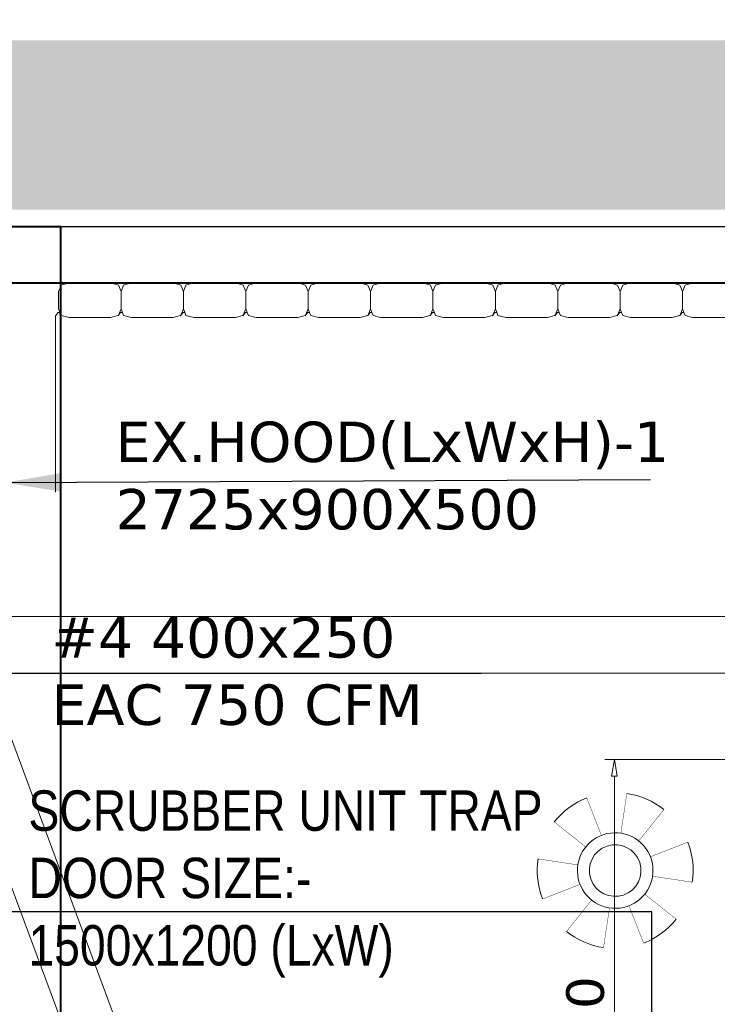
# Model space of a CAD drawing. Header units: millimetres. Extents: x 504675 to 860349, y -23215 to 63575.
# Tile 17 of 177: x 577707 to 579561, y 38705 to 41322. Entities that reach past the tile are written whole.
import ezdxf
from ezdxf import colors
from ezdxf.entities.mleader import LeaderData, LeaderLine
from ezdxf.math import Vec2, Vec3

# ---------------------------------------------------------------- set-up
doc = ezdxf.new("R2010")
doc.units = ezdxf.units.MM
doc.header["$LTSCALE"] = 10
doc.header["$PDMODE"] = 35
doc.header["$PDSIZE"] = -1000
doc.linetypes.add('LEVEL - C OVERALL LAYOUT$0$HIDDEN', pattern=[9.525, 6.35, -3.175])
doc.linetypes.add('LEVEL-F-OVERALL LAYOUT$0$HIDDEN', pattern=[0.375, 0.25, -0.125])
doc.layers.get('0').update_dxf_attribs({"linetype": 'CONTINUOUS'})
doc.layers.get('Defpoints').update_dxf_attribs({"color": 253, "linetype": 'CONTINUOUS'})
for name, color, linetype, lineweight in [('ARCH', 8, 'CONTINUOUS', 0), ('Ceiling', 35, 'CONTINUOUS', 5), ('DIM', 8, 'CONTINUOUS', 15), ('furniture', 8, 'CONTINUOUS', 5), ('LEVEL - C OVERALL LAYOUT$0$I-FLOR-OVHD', 8, 'LEVEL - C OVERALL LAYOUT$0$HIDDEN', 18), ('level-C-ELEVATION-$0$I-ANNO-TEXT', 8, 'CONTINUOUS', 18), ('MEPTEK-TEXT', 7, 'CONTINUOUS', 30), ('VJA-FF-PENDENT SPRINKLER HEAD', 3, 'CONTINUOUS', 0), ('WALL', 8, 'CONTINUOUS', 40)]:
    doc.layers.add(name, color=color, linetype=linetype, lineweight=lineweight)
doc.layers.add('Equipment Name', color=7, linetype='CONTINUOUS')
doc.layers.add('LEVEL-F-OVERALL LAYOUT$0$DASH1L', color=8, linetype='LEVEL-F-OVERALL LAYOUT$0$HIDDEN')
doc.styles.add('AR', font='arial.ttf')
doc.styles.add('level-C-ELEVATION-$0$KGD - Note', font='romans.shx', dxfattribs={"width": 0.7, "height": 2})
doc.styles.get("Standard").update_dxf_attribs({"font": 'verdana.ttf'})
doc.dimstyles.new('ARA-100', dxfattribs={"dimtxt": 100, "dimasz": 2.5, "dimexe": 25, "dimexo": 25, "dimtad": 0, "dimdec": 0, "dimrnd": 5, "dimtxsty": 'AR', "dimblk": 'ARCHTICK', "dimcen": 2.5, "dimclrd": 256, "dimclre": 256, "dimclrt": 256, "dimadec": 0, "dimazin": 0, "dimtfac": 1, "dimtdec": 0, "dimtix": 1, "dimtmove": 1, "dimatfit": 3, "dimfxl": 1, "dimlwd": -1, "dimlwe": -1, "dimarcsym": 1})
doc.dimstyles.new('LBF 50', dxfattribs={"dimscale": 25, "dimtxt": 1.75, "dimasz": 1.75, "dimexe": 1, "dimexo": 1, "dimgap": 1, "dimtad": 1, "dimdec": 0, "dimrnd": 5, "dimzin": 12, "dimdsep": 46, "dimtxsty": 'Standard', "dimblk": 'CLOSEDBLANK', "dimcen": 0, "dimclrd": 256, "dimclre": 256, "dimclrt": 256, "dimadec": 0, "dimazin": 3, "dimtfac": 1, "dimtdec": 0, "dimtofl": 0, "dimtmove": 0, "dimatfit": 3, "dimldrblk": 'CLOSEDBLANK', "dimfxl": 0.18, "dimtolj": 1, "dimtzin": 0, "dimlwd": -1, "dimlwe": -1, "dimarcsym": 0})
doc.dimstyles.new('STANDARD$7', dxfattribs={"dimtxt": 4, "dimasz": 7, "dimexe": 1, "dimexo": 3, "dimgap": 1, "dimtad": 1, "dimdec": 0, "dimzin": 0, "dimdsep": 46, "dimlunit": 4, "dimtxsty": 'Standard', "dimcen": 0.09375, "dimadec": 0, "dimazin": 0, "dimtfac": 1, "dimtdec": 4, "dimtofl": 0, "dimtmove": 1, "dimatfit": 3, "dimfxl": 4, "dimfxlon": 1, "dimfrac": 2, "dimtolj": 1, "dimtzin": 0, "dimarcsym": 0})

# ---------------------------------------------------------------- blocks, each defined once
blk = doc.blocks.new('level-C-ELEVATION-$0$_Open90')
at = {"color": 0, "linetype": 'ByBlock', "lineweight": -2}
for p, q in [((-0.5, 0.5), (0, 0)), ((0, 0), (-1, 0)), ((0, 0), (-0.5, -0.5))]:
    blk.add_line(p, q, dxfattribs=at)
blk = doc.blocks.new('_ClosedBlank')
at = {"color": 0, "linetype": 'ByBlock', "lineweight": -2}
for p, q in [((-1, 0.167), (0, 0)), ((-1, 0.167), (-1, -0.167)), ((0, 0), (-1, -0.167))]:
    blk.add_line(p, q, dxfattribs=at)
blk = doc.blocks.new('*D33')
at = {"layer": 'Defpoints', "color": 0, "ltscale": 0.25, "transparency": 16777216}
for p in [(595852.7, 43748), (595913.1, 40772.7), (570901.9, 40264.5)]:
    blk.add_point(p, dxfattribs=at)
at = {"layer": 'DIM', "ltscale": 0.25}
for p, q in [((595912.6, 40797.7), (595852.1, 43773)), ((570885.1, 43240.7), (595808.9, 43747.1)), ((570901.3, 40289.5), (570840.9, 43264.8))]:
    blk.add_line(p, q, dxfattribs=at)
at = {"layer": 'DIM', "ltscale": 0.25, "xscale": 43.75, "yscale": 43.75, "zscale": 43.75}
for p, rotation in [((595852.7, 43748), 1.163967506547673), ((570841.4, 43239.8), 181.1639675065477)]:
    blk.add_blockref('_ClosedBlank', p, dxfattribs=dict(at, rotation=rotation))
at = {"layer": 'DIM', "ltscale": 0.25, "insert": (583346.1, 43541.7), "char_height": 43.75, "attachment_point": 5, "rotation": 1.164}
blk.add_mtext('\\A1;25015', dxfattribs=at)
blk = doc.blocks.new('*D50')
at = {"layer": 'Defpoints', "color": 0, "ltscale": 0.25, "transparency": 16777216}
for p in [(577236.5, 42908.1), (583373.9, 40859.1), (577236.9, 40772.1)]:
    blk.add_point(p, dxfattribs=at)
at = {"layer": 'DIM', "ltscale": 0.25}
for p, q in [((577236.9, 40797.1), (577236.5, 42933.1)), ((583373.9, 40884.1), (583373.6, 42934.2)), ((583329.8, 42909.2), (577280.3, 42908.1))]:
    blk.add_line(p, q, dxfattribs=at)
at = {"layer": 'DIM', "ltscale": 0.25, "xscale": 43.75, "yscale": 43.75, "zscale": 43.75}
for p, rotation in [((577236.5, 42908.1), 180.0102517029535), ((583373.6, 42909.2), 0.01025170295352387)]:
    blk.add_blockref('_ClosedBlank', p, dxfattribs=dict(at, rotation=rotation))
at = {"layer": 'DIM', "ltscale": 0.25, "insert": (580305, 42956.5), "char_height": 43.75, "attachment_point": 5, "rotation": 0.0103}
blk.add_mtext('\\A1;6135', dxfattribs=at)
blk = doc.blocks.new('ARCH')
at = {"layer": 'LEVEL-F-OVERALL LAYOUT$0$DASH1L'}
h = blk.add_hatch(dxfattribs=at)
h.set_pattern_fill('ANGLE', color=8, scale=10, angle=352.0664)
h.set_pattern_definition([(352.0664444, (-404119.055, 373340.98), (9.6410197, 69.1814516), [50.8, -19.05]), (82.0664444, (-404119.055, 373340.98), (-69.1814516, 9.6410197), [50.8, -19.05])])
edge = h.paths.add_edge_path(flags=16)
edge.add_line((572074.7, 35847.1), (602196.9, 29528.2))
edge.add_line((602196.9, 29528.2), (599472.6, 39352))
edge.add_arc((597545.4, 38817.5), 2000, 15.4994, 89.9984)
edge.add_line((597545.4, 40817.5), (573256.1, 40817.5))
edge.add_arc((576210.3, 22394.2), 18658.7, 99.10996, 106.69033)
edge.add_line((570851.6, 40266.8), (572074.7, 35847.1))
h.paths.add_polyline_path([(583373.8, 40816), (583374.1, 40875), (586424.1, 40859.1), (586423.9, 40816)], flags=16)
h.paths.add_polyline_path([(600840.9, 34605.1), (600792.8, 34591.5), (599498, 39260.6), (599546.1, 39274.3)])
h.paths.add_polyline_path([(587210.4, 32671.8), (587195, 32598.4), (582693, 33542.8), (582708.4, 33616.2)])
edge = h.paths.add_edge_path()
edge.add_line((572071.7, 35387.9), (601863.3, 29138.4))
edge.add_arc((601986.5, 29725.6), 600, 258.1526, 375.4994)
edge.add_line((602564.7, 29886), (599906.3, 39472.3))
edge.add_arc((597545.4, 38817.5), 2450, 15.4994, 89.9984)
edge.add_line((597545.4, 41267.5), (573220.5, 41267.5))
edge.add_arc((576210.3, 22394.2), 19108.7, 99.00183, 106.23582)
edge.add_arc((571035.5, 40164.8), 600, 106.2358, 195.469)
edge.add_line((570457.2, 40004.7), (571616.6, 35815.1))
edge.add_arc((572194.9, 35975.1), 600, 195.469, 258.1526)
h.paths.add_polyline_path([(587210.4, 32671.8), (587195.4, 32600.5), (587195.4, 32600.5)])
at = {"layer": 'furniture'}
for p, q in [((577815.6, 40611.8), (577817.7, 40616.9)), ((577817.7, 40616.9), (577838.4, 40622.7)), ((577847.5, 40622.7), (577838.4, 40622.7)), ((577948.9, 40622.7), (577847.5, 40622.7)), ((577948.9, 40622.7), (577969.7, 40616.9)), ((577969.7, 40616.9), (577976.6, 40599.7)), ((577976.6, 40599.7), (577983.5, 40616.9)), ((577983.5, 40616.9), (578004.2, 40622.7)), ((578004.2, 40622.7), (578114.8, 40622.7)), ((578114.8, 40622.7), (578135.5, 40616.9)), ((578135.5, 40616.9), (578142.4, 40599.7)), ((578142.4, 40599.7), (578149.3, 40616.9)), ((578149.3, 40616.9), (578170, 40622.7)), ((578170, 40622.7), (578280.6, 40622.7)), ((578280.6, 40622.7), (578301.3, 40616.9)), ((578301.3, 40616.9), (578308.2, 40599.7)), ((578308.2, 40599.7), (578315.1, 40616.9)), ((578315.1, 40616.9), (578335.9, 40622.7)), ((578335.9, 40622.7), (578446.4, 40622.7)), ((578446.4, 40622.7), (578467.1, 40616.9)), ((578467.1, 40616.9), (578474, 40599.7)), ((578474, 40599.7), (578481, 40616.9)), ((578481, 40616.9), (578501.7, 40622.7)), ((578501.7, 40622.7), (578612.2, 40622.7)), ((578612.2, 40622.7), (578633, 40616.9)), ((578633, 40616.9), (578639.9, 40599.7)), ((578639.9, 40599.7), (578646.8, 40616.9)), ((578646.8, 40616.9), (578667.5, 40622.7)), ((578667.5, 40622.7), (578778.1, 40622.7)), ((578778.1, 40622.7), (578798.8, 40616.9)), ((578798.8, 40616.9), (578805.7, 40599.7)), ((578805.7, 40599.7), (578812.6, 40616.9)), ((578812.6, 40616.9), (578833.3, 40622.7)), ((578943.9, 40622.7), (578833.3, 40622.7)), ((578943.9, 40622.7), (578964.6, 40616.9)), ((578964.6, 40616.9), (578971.5, 40599.7)), ((578971.5, 40599.7), (578978.4, 40616.9)), ((578978.4, 40616.9), (578999.1, 40622.7)), ((578999.1, 40622.7), (579109.7, 40622.7)), ((579109.7, 40622.7), (579130.4, 40616.9)), ((579130.4, 40616.9), (579137.3, 40599.7)), ((579137.3, 40599.7), (579144.2, 40616.9)), ((579144.2, 40616.9), (579165, 40622.7)), ((579165, 40622.7), (579275.5, 40622.7)), ((579275.5, 40622.7), (579296.2, 40616.9)), ((579296.2, 40616.9), (579303.2, 40599.7)), ((579303.2, 40599.7), (579310.1, 40616.9)), ((579310.1, 40616.9), (579330.8, 40622.7)), ((579441.3, 40622.7), (579330.8, 40622.7)), ((579441.3, 40622.7), (579462.1, 40616.9)), ((579462.1, 40616.9), (579469, 40599.7)), ((579469, 40599.7), (579475.9, 40616.9)), ((579475.9, 40616.9), (579496.6, 40622.7)), ((579496.6, 40622.7), (579607.2, 40622.7)), ((577815.6, 40611.8), (577810.7, 40599.7)), ((577810.7, 40599.7), (577810.7, 40553.8)), ((577976.6, 40553.8), (577976.6, 40599.7)), ((578142.4, 40553.8), (578142.4, 40599.7)), ((578308.2, 40553.8), (578308.2, 40599.7)), ((578474, 40553.8), (578474, 40599.7)), ((578639.9, 40553.8), (578639.9, 40599.7)), ((578805.7, 40553.8), (578805.7, 40599.7)), ((578971.5, 40553.8), (578971.5, 40599.7)), ((579137.3, 40553.8), (579137.3, 40599.7)), ((579303.2, 40553.8), (579303.2, 40599.7)), ((579469, 40553.8), (579469, 40599.7)), ((577809.7, 40543.9), (577802.8, 40535.6)), ((577809.7, 40543.9), (577814.2, 40544.5)), ((577810.7, 40553.8), (577814.2, 40545.3)), ((577814.2, 40545.3), (577814.2, 40544.5)), ((577814.2, 40545.3), (577814.4, 40544.6)), ((577814.2, 40544.5), (577814.4, 40544.6)), ((577814.2, 40544.5), (577814.2, 40542.2)), ((577814.2, 40541.3), (577814.2, 40537.4)), ((577814.4, 40544.6), (577817.7, 40536.6)), ((577976.6, 40553.8), (577969.8, 40537)), ((577975.6, 40543.9), (577969.8, 40537)), ((577975.6, 40543.9), (577980.3, 40544.6)), ((577976.6, 40553.8), (577980.3, 40544.6)), ((577983.5, 40536.6), (577980.3, 40544.6)), ((578142.4, 40553.8), (578135.7, 40537)), ((578141.4, 40543.9), (578135.7, 40537)), ((578141.4, 40543.9), (578146.1, 40544.6)), ((578142.4, 40553.8), (578146.1, 40544.6)), ((578146.1, 40544.6), (578149.3, 40536.6)), ((578308.2, 40553.8), (578301.5, 40537)), ((578307.2, 40543.9), (578301.5, 40537)), ((578307.2, 40543.9), (578311.9, 40544.6)), ((578308.2, 40553.8), (578311.9, 40544.6)), ((578311.9, 40544.6), (578315.1, 40536.6)), ((578474, 40553.8), (578467.3, 40537)), ((578473, 40543.9), (578467.3, 40537)), ((578473, 40543.9), (578477.7, 40544.6)), ((578477.7, 40544.6), (578474, 40553.8)), ((578481, 40536.6), (578477.7, 40544.6)), ((578639.9, 40553.8), (578633.1, 40537)), ((578638.8, 40543.9), (578633.1, 40537)), ((578638.8, 40543.9), (578643.6, 40544.6)), ((578643.6, 40544.6), (578639.9, 40553.8)), ((578646.8, 40536.6), (578643.6, 40544.6)), ((578805.7, 40553.8), (578799, 40537)), ((578804.7, 40543.9), (578799, 40537)), ((578804.7, 40543.9), (578809.4, 40544.6)), ((578805.7, 40553.8), (578809.4, 40544.6)), ((578812.6, 40536.6), (578809.4, 40544.6)), ((578971.5, 40553.8), (578964.8, 40537)), ((578970.5, 40543.9), (578964.8, 40537)), ((578970.5, 40543.9), (578975.2, 40544.6)), ((578975.2, 40544.6), (578971.5, 40553.8)), ((578975.2, 40544.6), (578978.4, 40536.6)), ((579137.3, 40553.8), (579130.6, 40537)), ((579136.3, 40543.9), (579130.6, 40537)), ((579136.3, 40543.9), (579141, 40544.6)), ((579141, 40544.6), (579137.3, 40553.8)), ((579141, 40544.6), (579144.2, 40536.6)), ((579303.2, 40553.8), (579296.4, 40537)), ((579302.1, 40543.9), (579296.4, 40537)), ((579302.1, 40543.9), (579306.9, 40544.6)), ((579306.9, 40544.6), (579303.2, 40553.8)), ((579306.9, 40544.6), (579310.1, 40536.6)), ((579469, 40553.8), (579462.3, 40537)), ((579468, 40543.9), (579462.3, 40537)), ((579468, 40543.9), (579472.7, 40544.6)), ((579472.7, 40544.6), (579469, 40553.8)), ((579472.7, 40544.6), (579475.9, 40536.6)), ((577802.8, 40066.9), (577802.8, 40535.6)), ((577817.7, 40536.6), (577838.4, 40530.8)), ((577948.9, 40530.8), (577838.4, 40530.8)), ((577968.2, 40536.2), (577948.9, 40530.8)), ((577968.2, 40536.2), (577969.4, 40536.5)), ((577968.2, 40536.2), (577968.6, 40535.6)), ((577969.4, 40536.5), (577968.6, 40535.6)), ((577969.4, 40536.5), (577969.7, 40536.6)), ((577969.7, 40536.6), (577969.8, 40537)), ((577983.5, 40536.6), (578004.2, 40530.8)), ((578114.8, 40530.8), (578004.2, 40530.8)), ((578134, 40536.2), (578114.8, 40530.8)), ((578134, 40536.2), (578135.2, 40536.5)), ((578134, 40536.2), (578134.5, 40535.6)), ((578135.2, 40536.5), (578134.5, 40535.6)), ((578135.2, 40536.5), (578135.5, 40536.6)), ((578135.5, 40536.6), (578135.7, 40537)), ((578149.3, 40536.6), (578170, 40530.8)), ((578280.6, 40530.8), (578170, 40530.8)), ((578299.8, 40536.2), (578280.6, 40530.8)), ((578299.8, 40536.2), (578301.1, 40536.5)), ((578299.8, 40536.2), (578300.3, 40535.6)), ((578301.1, 40536.5), (578300.3, 40535.6)), ((578301.1, 40536.5), (578301.3, 40536.6)), ((578301.3, 40536.6), (578301.5, 40537)), ((578315.1, 40536.6), (578335.9, 40530.8)), ((578446.4, 40530.8), (578335.9, 40530.8)), ((578465.6, 40536.2), (578446.4, 40530.8)), ((578465.6, 40536.2), (578466.9, 40536.5)), ((578465.6, 40536.2), (578466.1, 40535.6)), ((578466.9, 40536.5), (578466.1, 40535.6)), ((578466.9, 40536.5), (578467.1, 40536.6)), ((578467.1, 40536.6), (578467.3, 40537)), ((578481, 40536.6), (578501.7, 40530.8)), ((578612.2, 40530.8), (578501.7, 40530.8)), ((578631.5, 40536.2), (578612.2, 40530.8)), ((578631.5, 40536.2), (578632.7, 40536.5)), ((578631.5, 40536.2), (578631.9, 40535.6)), ((578632.7, 40536.5), (578631.9, 40535.6)), ((578632.7, 40536.5), (578633, 40536.6)), ((578633, 40536.6), (578633.1, 40537)), ((578646.8, 40536.6), (578667.5, 40530.8)), ((578778.1, 40530.8), (578667.5, 40530.8)), ((578797.3, 40536.2), (578778.1, 40530.8)), ((578797.3, 40536.2), (578798.5, 40536.5)), ((578797.3, 40536.2), (578797.8, 40535.6)), ((578798.5, 40536.5), (578797.8, 40535.6)), ((578798.5, 40536.5), (578798.8, 40536.6)), ((578798.8, 40536.6), (578799, 40537)), ((578812.6, 40536.6), (578833.3, 40530.8)), ((578943.9, 40530.8), (578833.3, 40530.8)), ((578963.1, 40536.2), (578943.9, 40530.8)), ((578963.1, 40536.2), (578964.4, 40536.5)), ((578963.1, 40536.2), (578963.6, 40535.6)), ((578964.4, 40536.5), (578963.6, 40535.6)), ((578964.4, 40536.5), (578964.6, 40536.6)), ((578964.8, 40537), (578964.6, 40536.6)), ((578978.4, 40536.6), (578999.1, 40530.8)), ((579109.7, 40530.8), (578999.1, 40530.8)), ((579128.9, 40536.2), (579109.7, 40530.8)), ((579128.9, 40536.2), (579130.2, 40536.5)), ((579128.9, 40536.2), (579129.4, 40535.6)), ((579130.2, 40536.5), (579129.4, 40535.6)), ((579130.2, 40536.5), (579130.4, 40536.6)), ((579130.6, 40537), (579130.4, 40536.6)), ((579144.2, 40536.6), (579165, 40530.8)), ((579275.5, 40530.8), (579165, 40530.8)), ((579294.7, 40536.2), (579275.5, 40530.8)), ((579294.7, 40536.2), (579296, 40536.5)), ((579294.7, 40536.2), (579295.2, 40535.6)), ((579296, 40536.5), (579295.2, 40535.6)), ((579296, 40536.5), (579296.2, 40536.6)), ((579296.4, 40537), (579296.2, 40536.6)), ((579310.1, 40536.6), (579330.8, 40530.8)), ((579441.3, 40530.8), (579330.8, 40530.8)), ((579460.6, 40536.2), (579441.3, 40530.8)), ((579460.6, 40536.2), (579461.8, 40536.5)), ((579460.6, 40536.2), (579461.1, 40535.6)), ((579461.8, 40536.5), (579461.1, 40535.6)), ((579461.8, 40536.5), (579462.1, 40536.6)), ((579462.3, 40537), (579462.1, 40536.6)), ((579475.9, 40536.6), (579496.6, 40530.8)), ((579607.2, 40530.8), (579496.6, 40530.8))]:
    blk.add_line(p, q, dxfattribs=at)
at = {"layer": 'LEVEL - C OVERALL LAYOUT$0$I-FLOR-OVHD', "ltscale": 0.25, "const_width": 0.5}
blk.add_lwpolyline([(572074.7, 35847.1), (602196.9, 29528.2), (599472.6, 39352, 0.337018), (597545.4, 40817.5), (573256.1, 40817.5, 0.033088), (570851.6, 40266.8), (572074.7, 35847.1)], format="xyb", dxfattribs=at)
at = {"layer": 'LEVEL-F-OVERALL LAYOUT$0$DASH1L', "const_width": 0.5}
blk.add_lwpolyline([(572075, 35386.3), (601866.6, 29136.8, 0.562016), (602568, 29884.4), (599909.6, 39470.7, 0.337018), (597548.7, 41266), (573223.8, 41266, 0.031575), (570871, 40739.3, 0.410299), (570460.5, 40003.2), (571620, 35813.5, 0.28054)], format="xyb", close=True, dxfattribs=at)
at = {"layer": 'WALL'}
for p, q in [((575033.7, 40772.6), (577816.9, 40772.7)), ((575033.7, 40622.6), (585547.1, 40622.9))]:
    blk.add_line(p, q, dxfattribs=at)
at = {"layer": 'WALL', "ltscale": 0.25}
blk.add_line((577816.9, 36018.5), (577816.9, 40622.7), dxfattribs=at)
blk = doc.blocks.new('*D83')
at = {"layer": 'Defpoints', "color": 0, "ltscale": 0.25, "transparency": 16777216}
for p in [(579287.8, 39355.7), (579961.4, 39355.7), (579961.4, 37855.7)]:
    blk.add_point(p, dxfattribs=at)
at = {"layer": 'DIM', "ltscale": 0.25}
for p, q in [((579936.4, 39355.7), (579262.8, 39355.7)), ((579287.8, 37899.4), (579287.8, 39311.9)), ((579936.4, 37855.7), (579262.8, 37855.7))]:
    blk.add_line(p, q, dxfattribs=at)
at = {"layer": 'DIM', "ltscale": 0.25, "xscale": 43.75, "yscale": 43.75, "zscale": 43.75}
for p, rotation in [((579287.8, 39355.7), 90), ((579287.8, 37855.7), 270)]:
    blk.add_blockref('_ClosedBlank', p, dxfattribs=dict(at, rotation=rotation))
at = {"layer": 'DIM', "ltscale": 0.25, "insert": (579210.8, 38605.7), "char_height": 100, "attachment_point": 5, "rotation": 90}
blk.add_mtext('\\A1;1500', dxfattribs=at)
blk = doc.blocks.new('SPRINKLER HEAD 41')
at = {"layer": 'VJA-FF-PENDENT SPRINKLER HEAD', "lineweight": 0, "const_width": 0.001}
for points in [[(0.0088, 0.1111), (0.0248, 0.2167)], [(-0.0429, 0.1053), (-0.0818, 0.2047)], [(0.123, 0.1737), (0.0564, 0.0903)], [(-0.0848, 0.0745), (-0.1682, 0.1411)], [(0.1867, 0.0874), (0.0873, 0.0484)], [(-0.1056, 0.0268), (-0.2111, 0.0428)], [(-0.0998, -0.0249), (-0.1992, -0.0638)], [(0.1986, -0.0192), (0.0931, -0.0032)], [(0.1557, -0.1175), (0.0723, -0.0509)], [(-0.0689, -0.0667), (-0.1355, -0.1501)], [(-0.0373, -0.1931), (-0.0213, -0.0875)], [(0.0693, -0.1811), (0.0304, -0.0818)]]:
    blk.add_lwpolyline(points, dxfattribs=at)
at = {"layer": 'VJA-FF-PENDENT SPRINKLER HEAD', "lineweight": 0}
for major_axis, start_param, end_param in [((0.1795, 0.1036), 0.373598, 0.897197), ((0.1794, 0.1036), 1.420416, 1.944015), ((0.087, 0.0502), 1.570792, 7.853977), ((0.0594, 0.0343), 1.570786, 7.853971), ((0.1794, 0.1036), -0.673853, -0.150255), ((0.1795, 0.1036), 2.467936, 2.991535), ((0.1794, 0.1036), 4.562135, 5.085733), ((0.1795, 0.1036), 3.51515, 4.038748)]:
    blk.add_ellipse((-0.0062, 0.0118), major_axis=major_axis, ratio=1, start_param=start_param, end_param=end_param, dxfattribs=at)
blk = doc.blocks.new('_ArchTick')
at = {"color": 0, "linetype": 'ByBlock', "const_width": 0.15}
blk.add_lwpolyline([(-0.5, -0.5), (0.5, 0.5)], dxfattribs=at)

msp = doc.modelspace()

# ---------------------------------------------------------------- linework, layer by layer
at = {"layer": 'Ceiling', "color": 1, "ltscale": 0.25}
for p, q in [((577085.8, 40623.2), (579368.4, 34507.1)), ((577235.8, 40622.1), (579515.5, 34476.3)), ((571046.4, 39735.8), (599248.4, 39735.8)), ((571087.9, 39585.8), (599331.8, 39585.8))]:
    msp.add_line(p, q, dxfattribs=at)
at = {"layer": 'Equipment Name', "ltscale": 0.25}
msp.add_line((577086.9, 40773), (583373.9, 40773), dxfattribs=at)
msp.add_line((577086.9, 40773), (583373.9, 40773), dxfattribs=at)
at = {"layer": 'WALL'}
for p, q in [((577816.9, 36018.5), (577816.9, 40773)), ((577816.9, 40622.7), (583373.9, 40622.8))]:
    msp.add_line(p, q, dxfattribs=at)

# ---------------------------------------------------------------- block references
at = {"layer": 'ARCH'}
msp.add_blockref('ARCH', (0, 0), dxfattribs=at)
at = {"layer": 'VJA-FF-PENDENT SPRINKLER HEAD', "lineweight": 0, "xscale": 1000, "yscale": 1000, "zscale": 1000}
msp.add_blockref('SPRINKLER HEAD 41', (579296.2, 39049.2), dxfattribs=at)

# ---------------------------------------------------------------- texts
at = {"insert": (571121.3, 40683, 0), "char_height": 100, "attachment_point": 1}
msp.add_mtext_dynamic_manual_height_columns('\\pi562.36683;600x600\\P\\pi285.30168;CHILLED WATER \\P\\pi302.05789;CASSETTE UNIT\\P\\pi638.49174;1.0 TR ', width=1712.511, gutter_width=10, heights=[0], dxfattribs=at)
at = {"layer": 'MEPTEK-TEXT', "insert": (577962.1, 40254.2), "char_height": 107.381, "attachment_point": 1}
msp.add_mtext_dynamic_manual_height_columns('EX.HOOD(LxWxH)-1 \\P2725x900X500', width=1029.543, gutter_width=1, heights=[0], dxfattribs=at)
at = {"layer": 'MEPTEK-TEXT', "char_height": 107.381, "attachment_point": 1}
for s, insert, width in [('#4 400x250 EAC 750 CFM  ', (577792, 39734.5), 1192.593), ('{\\fArial Narrow|b0|i0|c0|p34;\\C0;SCRUBBER UNIT TRAP DOOR SIZE:-\\P1500x1200 (LxW)}', (577730.6, 39274), 1529.756)]:
    msp.add_mtext(s, dxfattribs=dict(at, insert=insert, width=width))

# ---------------------------------------------------------------- dimensions: what is measured, and where the dimension line sits
at = {"layer": 'DIM', "color": 1, "ltscale": 0.25}
dim = msp.add_aligned_dim(p1=(570901.9, 40264.5), p2=(595913.1, 40772.7), distance=2975.9, dimstyle='LBF 50', override={"dimtmove": 1}, dxfattribs=at)
dim.commit()
dim.dimension.update_dxf_attribs({"geometry": '*D33', "text_midpoint": (583346.1, 43541.7)})
for base, p1, p2, angle, override, picture, middle in [((577236.5, 42908.1), (583373.9, 40859.1), (577236.9, 40772.1), 180.0103, {"dimtmove": 1}, '*D50', (580305, 42956.5)), ((579287.8, 39355.7), (579961.4, 37855.7), (579961.4, 39355.7), 270, {"dimtxt": 4, "dimtad": 3}, '*D83', (579210.8, 38605.7))]:
    dim = msp.add_linear_dim(base=base, p1=p1, p2=p2, angle=angle, dimstyle='LBF 50', override=override, dxfattribs=at)
    dim.commit()
    dim.dimension.update_dxf_attribs({"geometry": picture, "text_midpoint": middle})

# ---------------------------------------------------------------- leaders
at = {"lineweight": 5}
msp.add_leader([(576780.7, 40310), (577607.1, 42252.5), (579465.6, 42252.5)], dimstyle='STANDARD$7', override={"dimscale": 20, "dimtxt": 2, "dimasz": 5, "dimexo": 1, "dimtad": 0, "dimzin": 12, "dimcen": 0, "dimclre": 256, "dimazin": 3, "dimlwd": 65535, "dimlwe": 65535}, dxfattribs=at)
msp.add_leader([(576780.7, 40310), (577607.1, 42252.5), (579465.6, 42252.5)], dimstyle='STANDARD$7', override={"dimscale": 20, "dimtxt": 2, "dimasz": 5, "dimexo": 1, "dimtad": 0, "dimzin": 12, "dimcen": 0, "dimclre": 256, "dimazin": 3, "dimlwd": 65535, "dimlwe": 65535}, dxfattribs=at)
at = {"layer": 'level-C-ELEVATION-$0$I-ANNO-TEXT', "ltscale": 0.25}
ml = msp.add_multileader_mtext('Standard', dxfattribs=at)
ml.set_content('{\\fIBM Plex Mono Medium|b0|i0|c0|p49;BULKHEAD EXTENT ABOVE}', color=142, style='level-C-ELEVATION-$0$KGD - Note')
ml.set_leader_properties(color=1)
ml.set_arrow_properties(name='level-C-ELEVATION-$0$_Open90')
ml.build(insert=Vec2(0, 0))
ml.multileader.update_dxf_attribs({"text_right_attachment_type": 3, "dogleg_length": 3, "arrow_head_size": 100, "scale": 50})
ctx = ml.context
ctx.base_point, ctx.scale, ctx.char_height, ctx.arrow_head_size, ctx.landing_gap_size, ctx.plane_origin, ctx.plane_x_axis, ctx.plane_y_axis = Vec3(575079.4, 41817.1), 50, 100, 100, 50, Vec3(574694.5, 42199.2), Vec3(0.965084, 0.261939), Vec3(-0.261939, 0.965084)
ctx.right_attachment = 3
notes = []
notes.append((ctx, [(0, (1, 1, 0), (574934.6, 41777.8), (0.965084, 0.261939), 150, [(0, [(574828.2, 41259.7)], 0, [])])]))
ctx.mtext.insert, ctx.mtext.text_direction, ctx.mtext.rotation, ctx.mtext.width, ctx.mtext.flow_direction = Vec3(575111.9, 41888.1), Vec3(0.965084, 0.261939), 0.265031, 1652.663, 5
ml = msp.add_multileader_mtext('Standard', dxfattribs=at)
ml.set_content('{\\fIBM Plex Mono Medium|b0|i0|c0|p49;METAL PILAR}', color=142, style='level-C-ELEVATION-$0$KGD - Note')
ml.set_leader_properties(color=1)
ml.set_arrow_properties(name='level-C-ELEVATION-$0$_Open90')
ml.build(insert=Vec2(0, 0))
ml.multileader.update_dxf_attribs({"text_right_attachment_type": 3, "dogleg_length": 3, "arrow_head_size": 100, "scale": 50})
ctx = ml.context
ctx.base_point, ctx.scale, ctx.char_height, ctx.arrow_head_size, ctx.landing_gap_size, ctx.plane_origin, ctx.plane_x_axis, ctx.plane_y_axis = Vec3(577454.2, 41761), 50, 100, 100, 50, Vec3(577069.3, 42143.1), Vec3(0.965084, 0.261939), Vec3(-0.261939, 0.965084)
ctx.right_attachment = 3
notes.append((ctx, [(0, (1, 1, 0), (577309.4, 41721.7), (0.965084, 0.261939), 150, [(0, [(577161.9, 40772.7)], 0, [])])]))
ctx.mtext.insert, ctx.mtext.text_direction, ctx.mtext.rotation, ctx.mtext.width, ctx.mtext.flow_direction = Vec3(577486.7, 41832), Vec3(0.965084, 0.261939), 0.265031, 1652.663, 5
ml = msp.add_multileader_mtext('Standard', dxfattribs=at)
ml.set_content('{\\fIBM Plex Mono Medium|b0|i0|c0|p49;DEMISE LINE}', color=142, style='level-C-ELEVATION-$0$KGD - Note')
ml.set_leader_properties(color=1)
ml.set_arrow_properties(name='level-C-ELEVATION-$0$_Open90')
ml.build(insert=Vec2(0, 0))
ml.multileader.update_dxf_attribs({"text_right_attachment_type": 3, "dogleg_length": 3, "arrow_head_size": 100, "scale": 50})
ctx = ml.context
ctx.base_point, ctx.scale, ctx.char_height, ctx.arrow_head_size, ctx.landing_gap_size, ctx.plane_origin, ctx.plane_x_axis, ctx.plane_y_axis = Vec3(575867.5, 41373.9), 50, 100, 100, 50, Vec3(575482.6, 41756), Vec3(0.965084, 0.261939), Vec3(-0.261939, 0.965084)
ctx.right_attachment = 3
notes.append((ctx, [(0, (1, 1, 0), (575722.7, 41334.6), (0.965084, 0.261939), 150, [(0, [(575616.3, 40816.5)], 0, [])])]))
ctx.mtext.insert, ctx.mtext.text_direction, ctx.mtext.rotation, ctx.mtext.width, ctx.mtext.flow_direction = Vec3(575900, 41444.9), Vec3(0.965084, 0.261939), 0.265031, 1652.663, 5
at = {"layer": 'MEPTEK-TEXT'}
for points in [[(577667.5, 40092), (579384, 40100)], [(577342, 39585.8, 0), (578934, 39585.8, 0)], [(579387, 37935.8), (579387, 38951), (577667.1, 38951)]]:
    msp.add_leader(points, dimstyle='ARA-100', override={"dimasz": 150, "dimfxl": 0.18, "dimtfill": 1}, dxfattribs=at)
for ctx, leaders in notes:
    for number, flags, end, landing, length, lines in leaders:
        leader = LeaderData()
        leader.index, (leader.has_last_leader_line, leader.has_dogleg_vector, leader.attachment_direction) = number, flags
        leader.last_leader_point, leader.dogleg_vector, leader.dogleg_length = Vec3(end), Vec3(landing), length
        for number, points, colour, breaks in lines:
            line = LeaderLine()
            line.index, line.vertices, line.color, line.breaks = number, Vec3.list(points), colors.encode_raw_color(colour), breaks
            leader.lines.append(line)
        ctx.leaders.append(leader)

doc.saveas('drawing.dxf')
